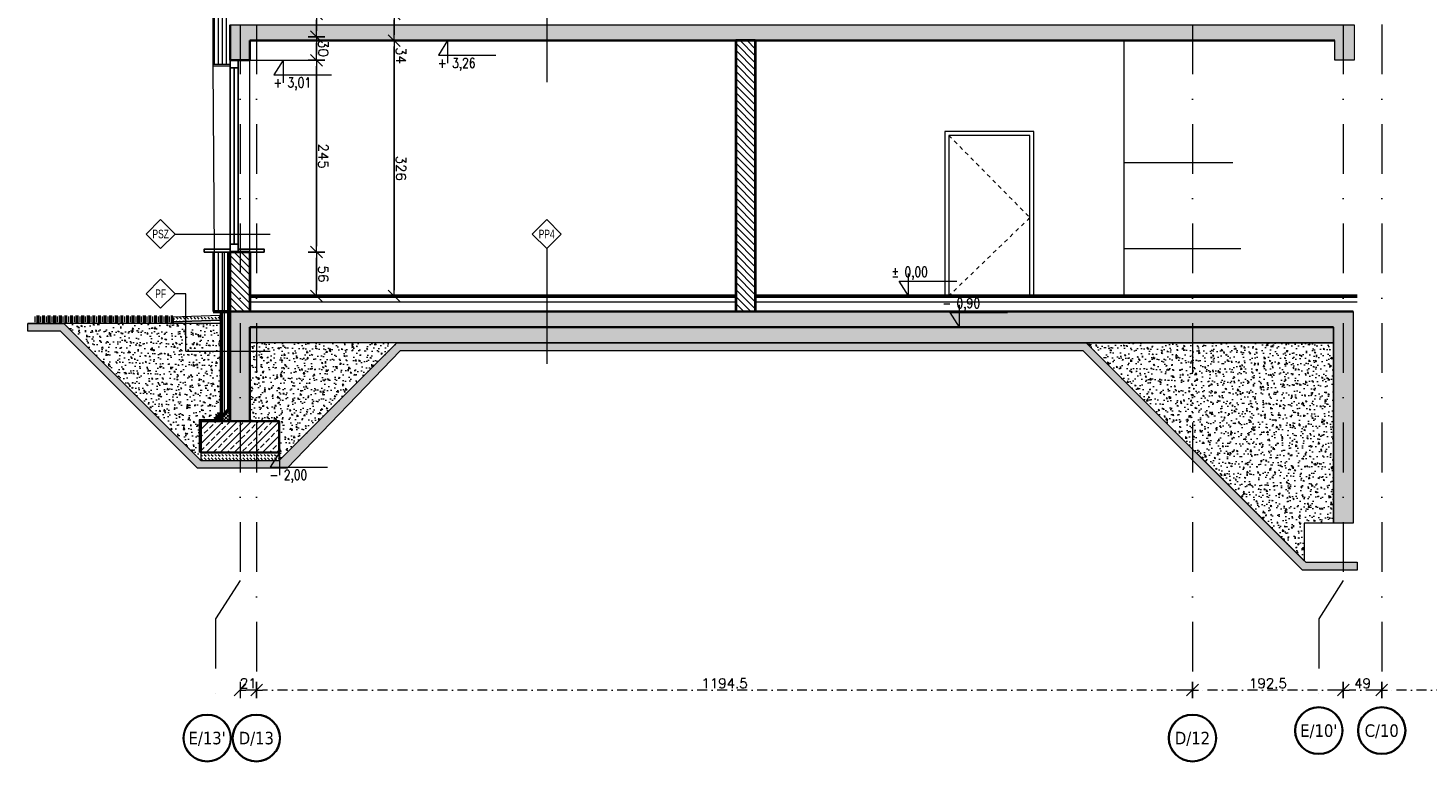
# Model space of a CAD drawing. Header units: millimetres. Extents: x -1427 to 15787, y -1578 to 5789.
# Tile 143 of 146: x 9981 to 11768, y 3830 to 4767. Entities that reach past the tile are written whole.
import ezdxf
from ezdxf.enums import TextEntityAlignment as Align

# ---------------------------------------------------------------- set-up
doc = ezdxf.new("R2010")
doc.units = ezdxf.units.MM
for name, pattern in [('2_3', [1, 0.5, -0.5]), ('CACHE', [9.525, 6.35, -3.175]), ('DASHDOT', [25.4, 12.7, -6.35, 0, -6.35])]:
    doc.linetypes.add(name, pattern=pattern)
for name, color, linetype, lineweight in [('!! 0_ Opis', 8, 'Continuous', 13), ('!! 0_Osie', 1, 'DASHDOT', 13), ('!! 1  WYDZIELENIE PPOŻ', 252, 'Continuous', 0), ('!! 1_ PROJ WARSTWY', 252, 'Continuous', 9), ('!! 1_ tynk zewn  - nowy', 21, 'Continuous', 20), ('!! 1_drzwi-linia', 213, 'Continuous', 5), ('!! 1_hatch projektowane ściany', 4, 'Continuous', 5), ('!! 1_PROJ Sciany', 2, 'Continuous', 40), ('!! 1_PROJ TERMOIZOL', 132, 'Continuous', 5), ('!! 1_PROJ widok', 5, 'Continuous', 9), ('!! 1_PROJ ŻELBET', 1, 'Continuous', 35), ('!! 2 _linia hydroizol', 32, 'Continuous', 9), ('!! 2_ remont Ocieplenie', 4, 'ZIGZAG', 5), ('!! wymiary osi', 250, 'Continuous', 9), ('0-osie-liniA', 14, 'DASHDOT', 5), ('0-osie-tx', 66, 'Continuous', 9), ('0-rzedne-blok', 62, 'Continuous', 13)]:
    doc.layers.add(name, color=color, linetype=linetype, lineweight=lineweight)
doc.layers.add('!! 1_ widok', color=4, linetype='Continuous')
doc.layers.add('PROJ OKNO', color=3, linetype='CACHE')
doc.layers.add('!! 1_wydzieleni PPOŻ - nowe', color=7, linetype='Continuous', lineweight=50, true_color=0xff531a)
doc.styles.add('ARIAL TEEN', font='arial.ttf')
doc.styles.add('DEUTSCH', font='SIMPLEX8')
doc.styles.add('TAHOMA', font='tahoma.ttf')
doc.styles.add('TXT', font='simplex.shx')
doc.linetypes.add('ZIGZAG', pattern='A,0.00254,-5.08,[131,ltypeshp.shx,S=5.08,R=0,X=-5.08,Y=0],-10.16,[131,ltypeshp.shx,S=5.08,R=180,X=5.08,Y=0],-5.08', length=20.32254)
doc.dimstyles.new('DIM50', dxfattribs={"dimscale": 5, "dimtxt": 2, "dimasz": 1, "dimexe": 0, "dimexo": 0, "dimgap": 0.5, "dimtad": 1, "dimdec": 4, "dimrnd": 0.5, "dimdsep": 46, "dimtxsty": 'TXT', "dimblk": 'TICK1', "dimblk1": 'TICK1', "dimblk2": 'TICK1', "dimsah": 1, "dimcen": 0, "dimse1": 1, "dimse2": 1, "dimclrd": 1, "dimclre": 7, "dimclrt": 9, "dimadec": 0, "dimazin": 0, "dimtfac": 1, "dimtdec": 4, "dimtmove": 2, "dimatfit": 3, "dimldrblk": 'TICK1', "dimfxl": 1, "dimtolj": 1, "dimarcsym": 0})
pattern_1 = [(135, (-80186.683, 199518.468), (-8.9802561, -8.9802561), []), (135, (-80186.683, 199527.449), (-8.9802561, -8.9802561), [6.35, -3.175])]
pattern_2 = [(50, (-80186.683, 199518.468), (18.2184669, -1.5939086), [1.905, -20.955]), (355, (-80186.683, 199518.468), (-3.5243421, 19.1056845), [1.524, -16.7640584]), (100.451445, (-80185.164, 199518.335), (14.6941247, 17.5117752), [1.6190009, -17.8090245]), (46.1842, (-80186.683, 199523.548), (27.107904, -4.2042328), [2.8575, -31.4325]), (96.635558, (-80184.424, 199523.198), (23.7404134, 24.7426125), [2.4285023, -26.7135608]), (351.184151, (-80186.683, 199523.548), (23.7404134, 24.7426125), [2.2859967, -25.1459732]), (21, (-80184.143, 199522.278), (15.1614391, -10.2265198), [1.905, -20.955]), (326, (-80184.143, 199522.278), (6.1802028, 18.4187966), [1.524, -16.764]), (71.451445, (-80182.88, 199521.426), (21.3416419, 8.1922769), [1.6190009, -17.8089938]), (37.5, (-80186.6827, 199518.468), (0.30886033, 8.45550389), [0, -16.5608, 0, -17.018, 0, -16.8275]), (7.5, (-80186.683, 199518.468), (6.68196625, 10.0180575), [0, -9.7028, 0, -16.1798, 0, -6.4135]), (327.5, (-80192.347, 199518.468), (13.55905952, -0.5728744), [0, -6.35, 0, -19.812, 0, -26.289]), (317.5, (-80194.887, 199518.468), (14.81291814, 2.5426491), [0, -8.255, 0, -13.1572, 0, -18.669])]
pattern_3 = [(45, (-56199.915, 198929.0076), (-2.24506403, 2.24506403), []), (135, (-56199.915, 198929.0076), (-2.24506403, -2.24506403), [])]
pattern_4 = [(45, (-80186.6827, 199518.468), (-4.49012806, 4.49012806), [])]
pattern_5 = [(45, (-80186.6827, 199518.4683), (0, 4.49012806), [3.175, -3.175])]

# ---------------------------------------------------------------- blocks, each defined once
blk = doc.blocks.new('*U208')
h = blk.add_hatch(color=256)
edge = h.paths.add_edge_path()
edge.add_arc((0, 0), 30.6, 0, 360)
edge = h.paths.add_edge_path(flags=17)
edge.add_arc((0, 0), 29.4, 0, 360)
for radius in [30.6, 29.4]:
    blk.add_circle((0, 0), radius)
at = {"style": 'TAHOMA', "flags": 8}
blk.add_attdef('ANSICHTSNUMMER', text='', height=16, dxfattribs=at).set_placement((0, 0), align=Align.MIDDLE_CENTER)
blk = doc.blocks.new('TICK1')
at = {"color": 2}
blk.add_line((-1, -1), (1, 1), dxfattribs=at)
at = {"color": 0}
for p, q in [((0, 0), (-1, 0)), ((0, -1.4), (0, 1.4))]:
    blk.add_line(p, q, dxfattribs=at)
blk = doc.blocks.new('*D224')
at = {"color": 1, "lineweight": -2, "transparency": 16777216}
blk.add_line((118775.7, -197434.6), (118775.7, -198019.6), dxfattribs=at)
at = {"layer": 'DEFPOINTS', "color": 0, "transparency": 16777216}
for p in [(118783.4, -197427.1), (118775.7, -198027.1), (118783.4, -198027.1)]:
    blk.add_point(p, dxfattribs=at)
at = {"color": 1, "lineweight": -2, "transparency": 16777216, "xscale": 7.5, "yscale": 7.5, "zscale": 7.5}
for p, rotation in [((118775.7, -197427.1), 90), ((118775.7, -198027.1), 270)]:
    blk.add_blockref('TICK1', p, dxfattribs=dict(at, rotation=rotation))
at = {"color": 9, "transparency": 16777216, "insert": (118767, -197727.1), "char_height": 12.5, "attachment_point": 5, "rotation": 90, "style": 'TXT'}
blk.add_mtext('\\A1;600', dxfattribs=at)
blk = doc.blocks.new('*D225')
at = {"color": 1, "lineweight": -2, "transparency": 16777216}
blk.add_line((118775.7, -198034.6), (118775.7, -198068.6), dxfattribs=at)
at = {"layer": 'DEFPOINTS', "color": 0, "transparency": 16777216}
for p in [(118783.4, -198027.1), (118775.7, -198076.1), (118783.4, -198076.1)]:
    blk.add_point(p, dxfattribs=at)
at = {"color": 1, "lineweight": -2, "transparency": 16777216, "xscale": 7.5, "yscale": 7.5, "zscale": 7.5}
for p, rotation in [((118775.7, -198027.1), 90), ((118775.7, -198076.1), 270)]:
    blk.add_blockref('TICK1', p, dxfattribs=dict(at, rotation=rotation))
at = {"color": 9, "transparency": 16777216, "insert": (118767, -198051.6), "char_height": 12.5, "attachment_point": 5, "rotation": 90, "style": 'TXT'}
blk.add_mtext('\\A1;49', dxfattribs=at)
blk = doc.blocks.new('*D226')
at = {"color": 1, "lineweight": -2, "transparency": 16777216}
blk.add_line((118775.7, -198083.6), (118775.7, -198261.1), dxfattribs=at)
at = {"layer": 'DEFPOINTS', "color": 0, "transparency": 16777216}
for p in [(118783.4, -198076.1), (118775.7, -198268.6), (118783.4, -198268.6)]:
    blk.add_point(p, dxfattribs=at)
at = {"color": 1, "lineweight": -2, "transparency": 16777216, "xscale": 7.5, "yscale": 7.5, "zscale": 7.5}
for p, rotation in [((118775.7, -198076.1), 90), ((118775.7, -198268.6), 270)]:
    blk.add_blockref('TICK1', p, dxfattribs=dict(at, rotation=rotation))
at = {"color": 9, "transparency": 16777216, "insert": (118767, -198172.3), "char_height": 12.5, "attachment_point": 5, "rotation": 90, "style": 'TXT'}
blk.add_mtext('\\A1;192.5', dxfattribs=at)
blk = doc.blocks.new('*D227')
at = {"color": 1, "lineweight": -2, "transparency": 16777216}
blk.add_line((118775.7, -198276.1), (118775.7, -199455.6), dxfattribs=at)
at = {"layer": 'DEFPOINTS', "color": 0, "transparency": 16777216}
for p in [(118783.4, -198268.6), (118775.7, -199463.1), (118783.4, -199463.1)]:
    blk.add_point(p, dxfattribs=at)
at = {"color": 1, "lineweight": -2, "transparency": 16777216, "xscale": 7.5, "yscale": 7.5, "zscale": 7.5}
for p, rotation in [((118775.7, -198268.6), 90), ((118775.7, -199463.1), 270)]:
    blk.add_blockref('TICK1', p, dxfattribs=dict(at, rotation=rotation))
at = {"color": 9, "transparency": 16777216, "insert": (118767, -198865.8), "char_height": 12.5, "attachment_point": 5, "rotation": 90, "style": 'TXT'}
blk.add_mtext('\\A1;1194.5', dxfattribs=at)
blk = doc.blocks.new('*D228')
at = {"color": 1, "lineweight": -2, "transparency": 16777216}
blk.add_line((118775.7, -199470.6), (118775.7, -199476.6), dxfattribs=at)
at = {"layer": 'DEFPOINTS', "color": 0, "transparency": 16777216}
for p in [(118783.4, -199463.1), (118775.7, -199484.1), (118783.4, -199484.1)]:
    blk.add_point(p, dxfattribs=at)
at = {"color": 1, "lineweight": -2, "transparency": 16777216, "xscale": 7.5, "yscale": 7.5, "zscale": 7.5}
for p, rotation in [((118775.7, -199463.1), 90), ((118775.7, -199484.1), 270)]:
    blk.add_blockref('TICK1', p, dxfattribs=dict(at, rotation=rotation))
at = {"color": 9, "transparency": 16777216, "insert": (118767, -199473.6), "char_height": 12.5, "attachment_point": 5, "rotation": 90, "style": 'TXT'}
blk.add_mtext('\\A1;21', dxfattribs=at)
blk = doc.blocks.new('D_kota')
for p, q in [((-0.8, 15), (8.7, 15)), ((8.7, 0), (-0.8, 15)), ((8.7, 0), (8.7, 23))]:
    blk.add_line(p, q)
blk.add_lwpolyline([(-0.8, 15), (57.9, 15)])
at = {"style": 'DEUTSCH', "width": 0.8}
blk.add_attdef('POZ.ARCH', (7.3, 19.7), '', height=10, dxfattribs=at)
blk = doc.blocks.new('*D281')
at = {"layer": '!! wymiary osi', "color": 1, "lineweight": -2, "transparency": 16777216}
blk.add_line((80837.2, -199388.1), (80796.2, -199388.1), dxfattribs=at)
at = {"layer": 'DEFPOINTS', "color": 0, "transparency": 16777216}
for p in [(80788.7, -199388.1), (80788.7, -199473.2), (80844.7, -199473.2)]:
    blk.add_point(p, dxfattribs=at)
at = {"layer": '!! wymiary osi', "color": 1, "lineweight": -2, "transparency": 16777216, "xscale": 7.5, "yscale": 7.5, "zscale": 7.5, "rotation": 180}
blk.add_blockref('TICK1', (80788.7, -199388.1), dxfattribs=at)
at = {"layer": '!! wymiary osi', "color": 1, "lineweight": -2, "transparency": 16777216, "xscale": 7.5, "yscale": 7.5, "zscale": 7.5}
blk.add_blockref('TICK1', (80844.7, -199388.1), dxfattribs=at)
at = {"layer": '!! wymiary osi', "color": 9, "transparency": 16777216, "insert": (80816.7, -199379.4), "char_height": 12.5, "attachment_point": 5, "style": 'TXT'}
blk.add_mtext('\\A1;56', dxfattribs=at)
blk = doc.blocks.new('*D282')
at = {"layer": '!! wymiary osi', "color": 1, "lineweight": -2, "transparency": 16777216}
blk.add_line((80781.2, -199388.1), (80551.2, -199388.1), dxfattribs=at)
at = {"layer": 'DEFPOINTS', "color": 0, "transparency": 16777216}
for p in [(80543.7, -199388.1), (80543.7, -199473.2), (80788.7, -199473.2)]:
    blk.add_point(p, dxfattribs=at)
at = {"layer": '!! wymiary osi', "color": 1, "lineweight": -2, "transparency": 16777216, "xscale": 7.5, "yscale": 7.5, "zscale": 7.5, "rotation": 180}
blk.add_blockref('TICK1', (80543.7, -199388.1), dxfattribs=at)
at = {"layer": '!! wymiary osi', "color": 1, "lineweight": -2, "transparency": 16777216, "xscale": 7.5, "yscale": 7.5, "zscale": 7.5}
blk.add_blockref('TICK1', (80788.7, -199388.1), dxfattribs=at)
at = {"layer": '!! wymiary osi', "color": 9, "transparency": 16777216, "insert": (80666.2, -199379.4), "char_height": 12.5, "attachment_point": 5, "style": 'TXT'}
blk.add_mtext('\\A1;245', dxfattribs=at)
blk = doc.blocks.new('*D283')
at = {"layer": '!! wymiary osi', "color": 1, "lineweight": -2, "transparency": 16777216}
blk.add_line((80536.2, -199388.1), (80521.3, -199388.1), dxfattribs=at)
at = {"layer": 'DEFPOINTS', "color": 0, "transparency": 16777216}
for p in [(80513.8, -199388.1), (80513.8, -199472.4), (80543.7, -199473.2)]:
    blk.add_point(p, dxfattribs=at)
at = {"layer": '!! wymiary osi', "color": 1, "lineweight": -2, "transparency": 16777216, "xscale": 7.5, "yscale": 7.5, "zscale": 7.5, "rotation": 180}
blk.add_blockref('TICK1', (80513.8, -199388.1), dxfattribs=at)
at = {"layer": '!! wymiary osi', "color": 1, "lineweight": -2, "transparency": 16777216, "xscale": 7.5, "yscale": 7.5, "zscale": 7.5}
blk.add_blockref('TICK1', (80543.7, -199388.1), dxfattribs=at)
at = {"layer": '!! wymiary osi', "color": 9, "transparency": 16777216, "insert": (80528.8, -199379.4), "char_height": 12.5, "attachment_point": 5, "style": 'TXT'}
blk.add_mtext('\\A1;30', dxfattribs=at)
blk = doc.blocks.new('*D284')
at = {"layer": '!! wymiary osi', "color": 1, "lineweight": -2, "transparency": 16777216}
blk.add_line((80506.3, -199388.1), (80492.2, -199388.1), dxfattribs=at)
at = {"layer": 'DEFPOINTS', "color": 0, "transparency": 16777216}
for p in [(80484.7, -199388.1), (80484.7, -199473.2), (80513.8, -199472.4)]:
    blk.add_point(p, dxfattribs=at)
at = {"layer": '!! wymiary osi', "color": 1, "lineweight": -2, "transparency": 16777216, "xscale": 7.5, "yscale": 7.5, "zscale": 7.5, "rotation": 180}
blk.add_blockref('TICK1', (80484.7, -199388.1), dxfattribs=at)
at = {"layer": '!! wymiary osi', "color": 1, "lineweight": -2, "transparency": 16777216, "xscale": 7.5, "yscale": 7.5, "zscale": 7.5}
blk.add_blockref('TICK1', (80513.8, -199388.1), dxfattribs=at)
at = {"layer": '!! wymiary osi', "color": 9, "transparency": 16777216, "insert": (80471.3, -199379.4), "char_height": 12.5, "attachment_point": 5, "style": 'TXT'}
blk.add_mtext('\\A1;29', dxfattribs=at)
blk = doc.blocks.new('*D289')
at = {"layer": '!! wymiary osi', "color": 1, "lineweight": -2, "transparency": 16777216}
blk.add_line((80837.2, -199289), (80526.2, -199289), dxfattribs=at)
at = {"layer": 'DEFPOINTS', "color": 0, "transparency": 16777216}
for p in [(80518.7, -199289), (80518.7, -199473.2), (80844.7, -199473.2)]:
    blk.add_point(p, dxfattribs=at)
at = {"layer": '!! wymiary osi', "color": 1, "lineweight": -2, "transparency": 16777216, "xscale": 7.5, "yscale": 7.5, "zscale": 7.5, "rotation": 180}
blk.add_blockref('TICK1', (80518.7, -199289), dxfattribs=at)
at = {"layer": '!! wymiary osi', "color": 1, "lineweight": -2, "transparency": 16777216, "xscale": 7.5, "yscale": 7.5, "zscale": 7.5}
blk.add_blockref('TICK1', (80844.7, -199289), dxfattribs=at)
at = {"layer": '!! wymiary osi', "color": 9, "transparency": 16777216, "insert": (80681.7, -199280.3), "char_height": 12.5, "attachment_point": 5, "style": 'TXT'}
blk.add_mtext('\\A1;326', dxfattribs=at)
blk = doc.blocks.new('*D290')
at = {"layer": '!! wymiary osi', "color": 1, "lineweight": -2, "transparency": 16777216}
blk.add_line((80511.2, -199289), (80492.2, -199289), dxfattribs=at)
at = {"layer": 'DEFPOINTS', "color": 0, "transparency": 16777216}
for p in [(80484.7, -199289), (80484.7, -199289), (80518.7, -199473.2)]:
    blk.add_point(p, dxfattribs=at)
at = {"layer": '!! wymiary osi', "color": 1, "lineweight": -2, "transparency": 16777216, "xscale": 7.5, "yscale": 7.5, "zscale": 7.5, "rotation": 180}
blk.add_blockref('TICK1', (80484.7, -199289), dxfattribs=at)
at = {"layer": '!! wymiary osi', "color": 1, "lineweight": -2, "transparency": 16777216, "xscale": 7.5, "yscale": 7.5, "zscale": 7.5}
blk.add_blockref('TICK1', (80518.7, -199289), dxfattribs=at)
at = {"layer": '!! wymiary osi', "color": 9, "transparency": 16777216, "insert": (80537.7, -199280.3), "char_height": 12.5, "attachment_point": 5, "style": 'TXT'}
blk.add_mtext('\\A1;34', dxfattribs=at)
blk = doc.blocks.new('BLOK OSIE BCE - WSCH')
at = {"layer": '0-osie-liniA', "ltscale": 5}
for points in [[(116908.94404, -198027.0883), (118783.39605, -198027.0883)], [(116908.94404, -198076.0883), (118635.84276, -198076.0883)], [(118635.84276, -198076.0883), (118684.70277, -198107.37864), (118783.39605, -198107.37864)], [(116908.94404, -198268.5883), (118783.39605, -198268.5883)], [(116908.94404, -199463.0883), (118783.39605, -199463.0883)], [(116908.94404, -199484.0883), (118635.84276, -199484.0883)], [(118635.84276, -199484.0883), (118684.70277, -199515.37864), (118783.39605, -199515.37864)]]:
    blk.add_lwpolyline(points, dxfattribs=at)
at = {"layer": '0-osie-tx'}
ref = blk.add_blockref('*U208', (118827.46768, -198027.0883), dxfattribs=dict(at, rotation=270))
ref.add_attrib('ANSICHTSNUMMER', 'C/10', dxfattribs={"layer": '0', "height": 16, "rotation": 90, "style": 'TAHOMA', "flags": 8}).set_placement((118827.46768, -198027.0883), align=Align.MIDDLE_CENTER)
ref = blk.add_blockref('*U208', (118827.46768, -198107.37864), dxfattribs=dict(at, rotation=270))
ref.add_attrib('ANSICHTSNUMMER', "E/10'", dxfattribs={"layer": '0', "height": 16, "rotation": 90, "style": 'TAHOMA', "flags": 8}).set_placement((118827.46768, -198107.37864), align=Align.MIDDLE_CENTER)
ref = blk.add_blockref('*U208', (118836.94312, -198268.5883), dxfattribs=dict(at, rotation=270))
ref.add_attrib('ANSICHTSNUMMER', 'D/12', dxfattribs={"layer": '0', "height": 16, "rotation": 90, "style": 'TAHOMA', "flags": 8}).set_placement((118836.94312, -198268.5883), align=Align.MIDDLE_CENTER)
ref = blk.add_blockref('*U208', (118836.94187, -199463.3651), dxfattribs=dict(at, rotation=270))
ref.add_attrib('ANSICHTSNUMMER', 'D/13', dxfattribs={"layer": '0', "height": 16, "rotation": 90, "style": 'TAHOMA', "flags": 8}).set_placement((118836.94187, -199463.3651), align=Align.MIDDLE_CENTER)
ref = blk.add_blockref('*U208', (118836.94187, -199526.14118), dxfattribs=dict(at, rotation=270))
ref.add_attrib('ANSICHTSNUMMER', "E/13'", dxfattribs={"layer": '0', "height": 16, "rotation": 90, "style": 'TAHOMA', "flags": 8}).set_placement((118836.94187, -199526.14118), align=Align.MIDDLE_CENTER)
for base, p1, p2, picture, middle in [((118775.70195, -198027.0883), (118783.39605, -197427.0883), (118783.39605, -198027.0883), '*D224', (118766.95195, -197727.0883)), ((118775.70195, -198076.0883), (118783.39605, -198027.0883), (118783.39605, -198076.0883), '*D225', (118766.95195, -198051.5883)), ((118775.70195, -198268.5883), (118783.39605, -198076.0883), (118783.39605, -198268.5883), '*D226', (118766.95195, -198172.3383)), ((118775.70195, -199463.0883), (118783.39605, -198268.5883), (118783.39605, -199463.0883), '*D227', (118766.95195, -198865.8383)), ((118775.70195, -199484.0883), (118783.39605, -199463.0883), (118783.39605, -199484.0883), '*D228', (118766.95195, -199473.5883))]:
    dim = blk.add_linear_dim(base=base, p1=p1, p2=p2, angle=90, dimstyle='DIM50')
    dim.commit()
    dim.dimension.update_dxf_attribs({"geometry": picture, "text_midpoint": middle})
blk = doc.blocks.new('A$Cd92cea9c')
at = {"layer": '!! 1_hatch projektowane ściany'}
h = blk.add_hatch(dxfattribs=at)
h.set_pattern_fill('ANSI33', color=256, scale=2, angle=90)
h.set_pattern_definition(pattern_1)
h.paths.add_polyline_path([(357.00103, 21.84017), (312.00103, 21.84017), (312.00103, 1454.88), (357.00103, 1454.88), (357.00103, 1430.34017), (332.00103, 1430.34017), (332.00103, 46.84017), (357.00103, 46.84017)])
h = blk.add_hatch(dxfattribs=at)
h.set_pattern_fill('ANSI33', color=256, scale=2, angle=90)
h.set_pattern_definition(pattern_1)
h.paths.add_polyline_path([(818.00103, 21.84017), (678.00103, 21.84017), (678.00103, 1454.88), (948.00103, 1454.88), (948.00103, 1429.88), (698.00103, 1429.88), (698.00103, 46.84017), (818.00103, 46.84017)])
h = blk.add_hatch(dxfattribs=at)
h.set_pattern_fill('AR-PARQ1', color=256, scale=0.1, angle=45)
h.set_pattern_definition([(225, (928, 1791.42), (-4e-15, -43.10523), [30.48, -30.48]), (225, (924.41, 1795.012), (-4e-15, -43.10523), [30.48, -30.48]), (225, (920.817, 1798.604), (-4e-15, -43.10523), [30.48, -30.48]), (225, (917.225, 1802.196), (-4e-15, -43.10523), [30.48, -30.48]), (225, (913.633, 1805.788), (-4e-15, -43.10523), [30.48, -30.48]), (225, (910.04, 1809.38), (-4e-15, -43.10523), [30.48, -30.48]), (225, (906.448, 1812.972), (-4e-15, -43.10523), [30.48, -30.48]), (135, (906.448, 1769.867), (4e-15, 43.10523), [30.48, -30.48]), (135, (902.856, 1766.275), (4e-15, 43.10523), [30.48, -30.48]), (135, (899.264, 1762.683), (4e-15, 43.10523), [30.48, -30.48]), (135, (895.672, 1759.09), (4e-15, 43.10523), [30.48, -30.48]), (135, (892.08, 1755.5), (4e-15, 43.10523), [30.48, -30.48]), (135, (888.488, 1751.907), (4e-15, 43.10523), [30.48, -30.48]), (135, (884.896, 1748.315), (4e-15, 43.10523), [30.48, -30.48])])
h.paths.add_polyline_path([(693.00103, -190.65983), (868.00103, -15.65983), (868.00103, 84.41983), (718.00103, 234.41983), (718.00103, 1114.38), (998.00103, 1394.38), (998.00103, 1459.88), (1008.00103, 1459.88), (1008.00103, 1390.23786), (728.00103, 1110.23786), (728.00103, 238.56196), (878.00103, 94.41983), (878.00103, -19.80196), (703.00103, -194.80196), (703.00103, -236.32429), (693.00103, -236.32429)])
h = blk.add_hatch(dxfattribs=at)
h.set_pattern_fill('DASH', color=256, angle=45)
h.set_pattern_definition(pattern_5)
h.paths.add_polyline_path([(698.00103, 1429.88), (718.00103, 1429.88), (718.00103, 46.84017), (698.00103, 46.84017)])
h = blk.add_hatch(dxfattribs=at)
h.set_pattern_fill('AR-CONC', color=256, scale=0.1)
h.set_pattern_definition([(50, (-80186.683, 199520.008), (18.2184669, -1.5939086), [1.905, -20.955]), (355, (-80186.683, 199520.008), (-3.5243421, 19.1056845), [1.524, -16.7640584]), (100.451445, (-80185.164, 199519.875), (14.6941247, 17.5117752), [1.6190009, -17.8090245]), (46.1842, (-80186.683, 199525.088), (27.107904, -4.2042328), [2.8575, -31.4325]), (96.635558, (-80184.424, 199524.738), (23.7404134, 24.7426125), [2.4285023, -26.7135608]), (351.184151, (-80186.683, 199525.088), (23.7404134, 24.7426125), [2.2859967, -25.1459732]), (21, (-80184.143, 199523.818), (15.1614391, -10.2265198), [1.905, -20.955]), (326, (-80184.143, 199523.818), (6.1802028, 18.4187966), [1.524, -16.764]), (71.451445, (-80182.88, 199522.966), (21.341642, 8.1922769), [1.6190009, -17.8089938]), (37.5, (-80186.6827, 199520.008), (0.30886033, 8.45550389), [0, -16.5608, 0, -17.018, 0, -16.8275]), (7.5, (-80186.683, 199520.008), (6.68196625, 10.0180575), [0, -9.7028, 0, -16.1798, 0, -6.4135]), (327.5, (-80192.347, 199520.008), (13.55905952, -0.5728744), [0, -6.35, 0, -19.812, 0, -26.289]), (317.5, (-80194.887, 199520.008), (14.81291814, 2.5426491), [0, -8.255, 0, -13.1572, 0, -18.669])])
h.paths.add_polyline_path([(718.00103, 1114.38), (718.00103, 1429.88), (948.00103, 1429.88), (948.00103, 1392.38), (996.08068, 1392.45965)])
h = blk.add_hatch(dxfattribs=at)
h.set_pattern_fill('ANSI31', color=256, scale=2)
h.set_pattern_definition(pattern_4)
h.paths.add_polyline_path([(678.00103, 691.87779), (678.00103, 666.87779), (332.0025, 666.87779), (332.0025, 691.87779)])
h = blk.add_hatch(dxfattribs=at)
h.set_pattern_fill('AR-CONC', color=256, scale=0.1)
h.set_pattern_definition(pattern_2)
h.paths.add_polyline_path([(718.00103, 55.38), (818.00103, 55.38), (818.00103, 84.34017), (858.00103, 84.34017), (858.00103, 84.41983), (868.00103, 84.41983), (718.00103, 234.41983)])
h.paths.add_polyline_path([(728.59124, 55.38), (718.00103, 55.38), (718.00103, 46.84017), (728.59124, 46.84017)])
h.paths.add_polyline_path([(728.59124, 55.38), (728.59124, 46.84017), (818.00103, 46.84017), (818.00103, 55.38)])
h = blk.add_hatch(dxfattribs=at)
h.set_pattern_fill('ANSI33', color=256, scale=2, angle=90)
h.set_pattern_definition(pattern_1)
h.paths.add_polyline_path([(818.00103, -15.65983), (818.00103, 84.34017), (858.00103, 84.34017), (858.00103, -15.65983)])
h = blk.add_hatch(dxfattribs=at)
h.set_pattern_fill('DASH', color=256, angle=45)
h.set_pattern_definition(pattern_5)
h.paths.add_polyline_path([(868.00103, 84.41983), (858.00103, 84.41983), (858.00103, -15.65983), (868.00103, -15.65983)])
h = blk.add_hatch(dxfattribs=at)
h.set_pattern_fill('ANSI31', color=256, scale=2)
h.set_pattern_definition(pattern_4)
h.paths.add_polyline_path([(678.00103, 46.84017), (678.00103, 21.84017), (602.00103, 21.88), (602.00103, 46.88)])
h = blk.add_hatch(dxfattribs=at)
h.set_pattern_fill('DASH', color=256, angle=45)
h.set_pattern_definition(pattern_5)
h.paths.add_polyline_path([(683.00468, 8.6706), (685.09865, -51.29285), (691.095, -51.08345), (689.00103, 8.88)])
h = blk.add_hatch(dxfattribs=at)
h.set_pattern_fill('AR-CONC', color=256, scale=0.1)
h.set_pattern_definition(pattern_2)
h.paths.add_polyline_path([(728.59124, -34.81004), (693.00103, -34.81004), (693.00103, -190.65983), (868.00103, -15.65983), (858.00103, -15.65983), (818.00103, -15.65983), (818.00103, 1.72158), (808.75839, 10.88), (728.59124, 10.88)])
h.paths.add_polyline_path([(728.59124, 8.88), (693.00103, 8.88), (693.00103, -34.81004), (728.59124, -34.81004)], flags=17)
h = blk.add_hatch(dxfattribs=at)
h.set_pattern_fill('CLAY', color=256, scale=1.5, angle=180)
h.set_pattern_definition([(180, (-80186.683, 199518.468), (-9e-16, -7.14375), []), (180, (-80186.683, 199517.278), (-9e-16, -7.14375), []), (180, (-80186.683, 199516.087), (-9e-16, -7.14375), []), (180, (-80186.683, 199513.706), (-9e-16, -7.14375), [7.14375, -4.7625])])
h.paths.add_polyline_path([(683.00103, -51.3661), (693.00103, -51.3661), (693.00103, -227.5329), (683.00103, -227.5329)])
at = {"layer": '!! 2_ remont Ocieplenie', "linetype": 'ByBlock', "ltscale": 0.55}
h = blk.add_hatch(dxfattribs=at)
h.set_pattern_fill('ANSI37', color=256)
h.set_pattern_definition(pattern_3)
h.paths.add_polyline_path([(818.00103, 5.88), (818.00103, 20.88), (803.00103, 20.88)])
h = blk.add_hatch(dxfattribs=at)
h.set_pattern_fill('ANSI37', color=256)
h.set_pattern_definition(pattern_3)
h.paths.add_polyline_path([(818.00103, 5.88), (818.00103, 20.88), (803.00103, 20.88)])
at = {"layer": '!! 0_ Opis'}
for p, q in [((237.31244, 425.6536), (384.81244, 425.6536)), ((597.31244, 425.6536), (744.81244, 425.6536))]:
    blk.add_line(p, q, dxfattribs=at)
for points in [[(597.31244, 425.6536), (578.92766, 444.03837), (560.54289, 425.6536), (578.92766, 407.26882)], [(597.31244, -67.0238), (578.92766, -48.63902), (560.54289, -67.0238), (578.92766, -85.40857)], [(673.53111, -67.0238), (655.14633, -48.63902), (636.76156, -67.0238), (655.14633, -85.40857)]]:
    blk.add_lwpolyline(points, close=True, dxfattribs=at)
for points in [[(578.92766, -48.63902), (578.92766, 72.78333)], [(728.59124, -34.81004), (728.59124, 72.78333)], [(728.59124, -34.81004), (655.14633, -34.81004), (655.14633, -48.63902)]]:
    blk.add_lwpolyline(points, dxfattribs=at)
at = {"layer": '!! 1  WYDZIELENIE PPOŻ'}
blk.add_lwpolyline([(718.00103, 1114.38), (718.00103, 1429.88), (948.00103, 1429.88), (948.00103, 1392.38), (996.08068, 1392.45965)], close=True, dxfattribs=at)
at = {"layer": '!! 1_ PROJ WARSTWY'}
for points in [[(660.00103, 1459.88), (660.00103, 691.87584)], [(666.00103, 1459.88), (666.00103, 691.87581)], [(660.00103, 666.87584), (660.00103, 46.84017)], [(666.00103, 666.87581), (666.00103, 46.84017)], [(362.00029, 11.84017), (238.00103, 11.84017)], [(821.224, 11.84017), (602.00103, 11.84017)]]:
    blk.add_lwpolyline(points, dxfattribs=at)
at = {"layer": '!! 1_ tynk zewn  - nowy'}
for points in [[(362.00029, -0.07411), (362.00029, 21.92589)], [(364, -0.03983), (364, 21.96017)], [(678.00103, -0.15983), (678.00103, 21.84017)], [(362.00029, 1.84017), (238.00103, 1.84017)], [(678.00103, 1.84017), (602.00103, 1.84017)], [(364, -0.15983), (238.00103, -0.15983)], [(678.00103, -0.15983), (602.00103, -0.15983)]]:
    blk.add_lwpolyline(points, dxfattribs=at)
at = {"layer": '!! 1_ widok'}
for points in [[(357.0025, 691.8776), (332.0025, 691.8776)], [(344.5025, 691.8776), (357.0025, 691.8776)]]:
    blk.add_lwpolyline(points, dxfattribs=at)
at = {"layer": '!! 1_drzwi-linia'}
for points in [[(658.00103, 1047.37764), (448.00103, 1047.37764), (448.00103, 933.87764), (658.00103, 933.87764)], [(658.00103, 1042.37764), (453.00103, 1042.37764), (453.00103, 938.87764), (658.00103, 938.87764)]]:
    blk.add_lwpolyline(points, dxfattribs=at)
at = {"layer": '!! 1_drzwi-linia', "linetype": '2_3', "ltscale": 10}
blk.add_lwpolyline([(453.00103, 938.87764), (558.00103, 1042.37764), (658.00103, 938.87764)], dxfattribs=at)
at = {"layer": '!! 1_hatch projektowane ściany'}
for points in [[(357.00103, 21.84017), (312.00103, 21.84017), (312.00103, 1456.38), (357.00103, 1456.38), (357.00103, 1431.38), (332.00103, 1431.38), (332.00103, 46.84017), (357.00103, 46.84017)], [(818.00103, 21.84017), (678.00103, 21.84017), (678.00103, 1454.88), (948.00103, 1454.88), (948.00103, 1429.88), (698.00103, 1429.88), (698.00103, 46.84017), (818.00103, 46.84017)], [(678.00103, 691.87779), (678.00103, 666.87779), (332.0025, 666.87779), (332.0025, 691.87779)], [(678.00103, 46.84017), (678.00103, 21.84017), (602.00103, 21.84017), (602.00103, 46.84017)]]:
    blk.add_lwpolyline(points, close=True, dxfattribs=at)
at = {"layer": '!! 1_PROJ Sciany'}
for points in [[(658.00103, 1459.88), (658.00103, 691.87585)], [(332.00103, 691.87779), (332.0025, 666.8776)], [(332.0025, 691.87779), (678.00103, 691.87574)], [(332.0025, 666.8776), (678.00103, 666.87575)], [(658.00103, 666.87585), (658.00103, 46.84017)], [(602.00103, 46.84017), (602.0046, 21.80034)], [(602.00103, 46.84017), (678.00103, 46.84017)], [(818.00103, 46.84017), (818.00103, 46.84017)], [(678.00103, 21.84017), (602.00103, 21.84017)]]:
    blk.add_lwpolyline(points, dxfattribs=at)
at = {"layer": '!! 1_PROJ TERMOIZOL', "linetype": 'ZIGZAG', "ltscale": 0.75}
for points in [[(362.00029, 16.84017), (238.00103, 16.84017)], [(362.00029, 6.84017), (238.00103, 6.84017)], [(806.6726, 14.38), (602.00103, 14.38)], [(678.00103, 6.84017), (602.00103, 6.84017)]]:
    blk.add_lwpolyline(points, dxfattribs=at)
at = {"layer": '!! 1_PROJ widok'}
for points in [[(598.00103, 1311.38), (598.00103, 1162.88)], [(488.00103, 1301.38), (488.00103, 1162.88)], [(658.00103, 1162.88), (332.00103, 1162.88)], [(602.00103, 46.84017), (357.00103, 46.84017)], [(602.00103, 1.84017), (364, -0.15983)]]:
    blk.add_lwpolyline(points, dxfattribs=at)
at = {"layer": '!! 1_PROJ ŻELBET'}
for points in [[(678.00103, 1454.88), (678.00103, 21.84017)], [(332.00103, 1431.38), (332.00103, 46.84017)], [(698.00103, 1429.88), (698.00103, 46.84017)], [(332.00103, 46.84017), (357.00103, 46.84017)], [(357.00103, 46.84017), (357.00103, 21.84017)], [(698.00103, 46.84017), (818.00103, 46.84017)], [(818.00103, 46.84017), (818.00103, 21.84017)], [(357.00103, 21.84017), (312.00103, 21.84017)], [(818.00103, 21.84017), (678.00103, 21.84017)], [(818.00103, 21.84017), (678.00103, 21.84017)]]:
    blk.add_lwpolyline(points, dxfattribs=at)
blk.add_lwpolyline([(818.00103, -15.65983), (818.00103, 84.34017), (858.00103, 84.34017), (858.00103, -15.65983)], close=True, dxfattribs=at)
at = {"layer": '!! 1_wydzieleni PPOŻ - nowe'}
blk.add_lwpolyline([(678.00103, -0.15983), (678.00103, 21.84017)], dxfattribs=at)
at = {"layer": '!! 2 _linia hydroizol', "linetype": 'CACHE', "const_width": 1.5}
for points in [[(817.29392, 5.17289), (802.58682, 19.88), (602.00103, 19.88)], [(678.00103, 9.88), (808.34417, 9.88), (817.00103, 1.30737), (817.00103, -16.65983), (858.00103, -16.65983)]]:
    blk.add_lwpolyline(points, dxfattribs=at)
at = {"layer": '!! 2 _linia hydroizol'}
for points in [[(816.58682, 4.46579), (802.1726, 18.88), (602.00103, 18.88)], [(816.58682, 4.46579), (801.58682, 19.46579)], [(816.58682, 4.46579), (801.58682, 19.46579)], [(817.29392, 5.17289), (802.29392, 20.17289)], [(817.29392, 5.17289), (802.29392, 20.17289)], [(818.00103, 5.88), (803.00103, 20.88)], [(818.00103, 5.88), (803.00103, 20.88)], [(858.00103, -15.65983), (818.00103, -15.65983), (818.00103, 1.72158), (808.75839, 10.88), (678.00103, 10.88)], [(678.00103, 8.88), (807.92996, 8.88), (816.00103, 0.89316), (816.00103, -17.65983), (858.00103, -17.65983)]]:
    blk.add_lwpolyline(points, dxfattribs=at)
at = {"layer": '!! wymiary osi'}
blk.add_line((693.00103, 8.88), (693.00103, -236.32429), dxfattribs=at)
for points in [[(693.00103, -190.65983), (868.00103, -15.65983), (868.00103, 84.41983), (718.00103, 234.41983), (718.00103, 1114.38), (998.00103, 1394.38), (998.00103, 1459.88), (1008.00103, 1459.88), (1008.00103, 1390.23786), (728.00103, 1110.23786), (728.00103, 238.56196), (878.00103, 94.41983), (878.00103, -19.80196), (703.00103, -194.80196), (703.00103, -236.32429), (693.00103, -236.32429)], [(698.00103, 1429.88), (718.00103, 1429.88), (718.00103, 46.84017), (698.00103, 46.84017)], [(868.00103, 84.41983), (858.00103, 84.41983), (858.00103, -15.65983), (868.00103, -15.65983)], [(683.00468, 8.6706), (685.09865, -51.29285), (691.095, -51.08345), (689.00103, 8.88)]]:
    blk.add_lwpolyline(points, close=True, dxfattribs=at)
blk.add_lwpolyline([(689.00103, 8.88), (691.095, -51.08345), (693.00103, -51.08345), (693.00103, -190.65983)], dxfattribs=at)
at = {"layer": '0-rzedne-blok'}
blk.add_lwpolyline([(357.00103, 46.84017), (357.00103, 135.15899)], dxfattribs=at)
at = {"layer": 'PROJ OKNO', "linetype": 'Continuous'}
for points in [[(602.00103, 31.80034), (602.00103, 64.9475), (598.08581, 64.9475), (598.08581, 31.80034)], [(602.00103, -11.34681), (602.00103, 21.80034), (598.08581, 21.80034), (598.08581, -11.34681)]]:
    blk.add_lwpolyline(points, close=True, dxfattribs=at)
for points in [[(357.00103, 31.84017), (602.00103, 31.80034)], [(357.00103, 21.84017), (602.00103, 21.80034)], [(366.62383, 31.84017), (366.62383, 21.84017)], [(366.62383, 26.84017), (592.00103, 26.80034)], [(592.00103, 31.80034), (592.00103, 21.80034)]]:
    blk.add_lwpolyline(points, dxfattribs=at)
at = {"layer": '!! 0_Osie'}
blk.add_blockref('BLOK OSIE BCE - WSCH', (-117614.39881, 199518.4683), dxfattribs=at)
at = {"layer": '0-rzedne-blok'}
ref = blk.add_blockref('D_kota', (698.00103, 941.58664), dxfattribs=dict(at, xscale=1.250000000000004, yscale=1.250000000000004, zscale=1.250000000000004, rotation=90))
ref.add_attrib('POZ.ARCH', '- 0,90  ', (673.42108, 930.76132), dxfattribs={"layer": '0', "height": 12.5, "rotation": 90, "style": 'DEUTSCH', "width": 0.8})
ref = blk.add_blockref('D_kota', (658.00103, 876.72121), dxfattribs=dict(at, xscale=1.250000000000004, yscale=1.250000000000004, zscale=1.250000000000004, rotation=90))
ref.add_attrib('POZ.ARCH', '%%p 0,00  ', (633.42108, 865.8959), dxfattribs={"layer": '0', "height": 12.5, "rotation": 90, "style": 'DEUTSCH', "width": 0.8})
ref = blk.add_blockref('D_kota', (332.00103, 288.40854), dxfattribs=dict(at, xscale=-1.250000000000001, yscale=1.250000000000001, zscale=1.250000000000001, rotation=270.0000000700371))
ref.add_attrib('POZ.ARCH', '+ 3,26', (366.70002, 286.89692), dxfattribs={"layer": '0', "height": 12.5, "rotation": 90, "style": 'DEUTSCH', "width": 0.8})
ref = blk.add_blockref('D_kota', (357.00103, 78.47025), dxfattribs=dict(at, xscale=-1.250000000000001, yscale=1.250000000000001, zscale=1.250000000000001, rotation=270.0000000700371))
ref.add_attrib('POZ.ARCH', '+ 3,01', (391.70002, 76.95862), dxfattribs={"layer": '0', "height": 12.5, "rotation": 90, "style": 'DEUTSCH', "width": 0.8})
ref = blk.add_blockref('D_kota', (858.00103, 73.59451), dxfattribs=dict(at, xscale=-1.250000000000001, yscale=1.250000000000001, zscale=1.250000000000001, rotation=270.0000000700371))
ref.add_attrib('POZ.ARCH', '- 2,00', (892.70002, 72.08288), dxfattribs={"layer": '0', "height": 12.5, "rotation": 90, "style": 'DEUTSCH', "width": 0.8})
at = {"layer": '!! 0_ Opis', "style": 'ARIAL TEEN', "width": 0.7}
for s, p in [('PP4', (578.92766, 425.6536)), ('PSZ', (578.92766, -67.0238)), ('PF', (655.14633, -67.0238))]:
    blk.add_text(s, height=11, rotation=90, dxfattribs=at).set_placement(p, align=Align.MIDDLE_CENTER)
at = {"layer": '!! wymiary osi'}
for base, p1, p2, picture, middle in [((298.00103, 230.98507), (332.00103, 46.84017), (298.00103, 230.98507), '*D290', (351.03323, 239.73507)), ((298.00103, 131.87685), (327.166, 47.56424), (298.00103, 46.84017), '*D284', (284.58297, 140.62685))]:
    dim = blk.add_linear_dim(base=base, p1=p1, p2=p2, dimstyle='DIM50', dxfattribs=at)
    dim.commit()
    dim.dimension.update_dxf_attribs({"geometry": picture, "text_midpoint": middle, "dimtype": 128, "insert": (-80186.68267, 199520.00813)})
for base, p1, p2, picture, middle in [((332.00103, 230.98507), (658.00103, 46.84017), (332.00103, 46.84017), '*D289', (495.00103, 239.73507)), ((327.166, 131.87685), (357.00103, 46.84017), (327.166, 47.56424), '*D283', (342.08352, 140.62685)), ((357.00103, 131.87685), (602.00103, 46.84017), (357.00103, 46.84017), '*D282', (479.50103, 140.62685)), ((602.00103, 131.87685), (658.00103, 46.84017), (602.00103, 46.84017), '*D281', (630.00103, 140.62685))]:
    dim = blk.add_linear_dim(base=base, p1=p1, p2=p2, dimstyle='DIM50', dxfattribs=at)
    dim.commit()
    dim.dimension.update_dxf_attribs({"geometry": picture, "text_midpoint": middle, "insert": (-80186.68267, 199520.00813)})

msp = doc.modelspace()

# ---------------------------------------------------------------- block references
at = {"rotation": 270}
msp.add_blockref('A$Cd92cea9c', (10217.06556, 5083.06047), dxfattribs=at)

doc.saveas('drawing.dxf')
